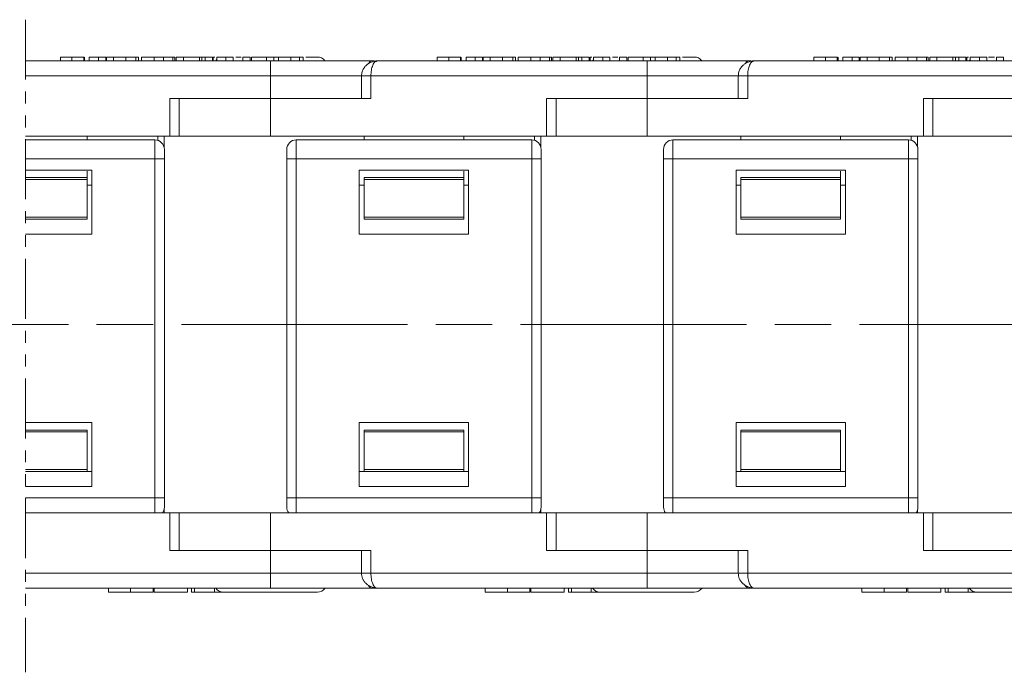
# Model space of a CAD drawing. Header units: millimetres. Extents: x 3187 to 3689, y -339 to 12.
# Tile 7 of 33: x 3509 to 3561, y -250 to -216. Entities that reach past the tile are written whole.
import ezdxf

# ---------------------------------------------------------------- set-up
doc = ezdxf.new("R2010")
doc.units = ezdxf.units.MM
for name, pattern in [('ACAD_ISO08W100', [36, 24, -3, 6, -3]), ('CENTER', [0.6, 0.375, -0.075, 0.075, -0.075]), ('PHANTOM2', [31.75, 15.875, -3.175, 3.175, -3.175, 3.175, -3.175])]:
    doc.linetypes.add(name, pattern=pattern)
doc.layers.add('中心线', color=1, linetype='CENTER', lineweight=25)

msp = doc.modelspace()

# ---------------------------------------------------------------- linework, layer by layer
at = {"color": 3, "linetype": 'PHANTOM2', "lineweight": 9, "ltscale": 0.2}
msp.add_line((3509.032, -215.806), (3509.032, -250.447), dxfattribs=at)
at = {"color": 7, "linetype": 'Continuous', "lineweight": 15}
for p, q in [((3510.877, -217.988), (3510.877, -217.788)), ((3511.494, -217.988), (3511.494, -217.788)), ((3512.115, -217.988), (3512.115, -217.788)), ((3512.137, -217.788), (3512.115, -217.788)), ((3512.159, -217.988), (3512.159, -217.788)), ((3512.414, -217.988), (3512.414, -217.788)), ((3512.901, -217.988), (3512.901, -217.788)), ((3512.901, -217.788), (3513.286, -217.788)), ((3513.286, -217.988), (3513.286, -217.788)), ((3513.327, -217.988), (3513.327, -217.788)), ((3513.695, -217.988), (3513.695, -217.788)), ((3514.163, -217.788), (3514.1, -217.788)), ((3514.349, -217.788), (3514.349, -217.988)), ((3514.886, -217.988), (3514.886, -217.788)), ((3515.028, -217.988), (3515.028, -217.788)), ((3515.181, -217.788), (3515.181, -217.988)), ((3515.181, -217.788), (3515.858, -217.788)), ((3515.858, -217.988), (3515.858, -217.788)), ((3516.787, -217.788), (3516.204, -217.788)), ((3516.343, -217.988), (3516.343, -217.788)), ((3516.947, -217.788), (3516.787, -217.788)), ((3516.847, -217.988), (3516.847, -217.788)), ((3516.947, -217.988), (3516.947, -217.788)), ((3517.026, -217.988), (3517.026, -217.788)), ((3517.41, -217.788), (3517.026, -217.788)), ((3517.41, -217.788), (3517.41, -217.988)), ((3518.257, -217.788), (3517.41, -217.788)), ((3518.257, -217.988), (3518.257, -217.788)), ((3518.385, -217.788), (3518.257, -217.788)), ((3518.385, -217.988), (3518.385, -217.788)), ((3518.563, -217.788), (3518.385, -217.788)), ((3518.563, -217.988), (3518.563, -217.788)), ((3518.948, -217.788), (3518.563, -217.788)), ((3518.948, -217.788), (3518.948, -217.988)), ((3518.994, -217.988), (3518.994, -217.788)), ((3519.177, -217.988), (3519.177, -217.788)), ((3519.572, -217.788), (3519.526, -217.788)), ((3519.664, -217.988), (3519.664, -217.788)), ((3519.664, -217.788), (3520.049, -217.788)), ((3520.049, -217.988), (3520.049, -217.788)), ((3520.561, -217.988), (3520.561, -217.788)), ((3520.945, -217.788), (3520.561, -217.788)), ((3520.945, -217.788), (3520.945, -217.988)), ((3521.021, -217.988), (3521.021, -217.788)), ((3521.816, -217.788), (3521.021, -217.788)), ((3522.201, -217.788), (3521.816, -217.788)), ((3521.816, -217.988), (3521.816, -217.788)), ((3522.201, -217.788), (3522.201, -217.988)), ((3522.457, -217.788), (3522.201, -217.788)), ((3522.457, -217.988), (3522.457, -217.788)), ((3523.11, -217.988), (3523.11, -217.788)), ((3523.566, -217.988), (3523.566, -217.788)), ((3523.764, -217.988), (3523.764, -217.788)), ((3530.877, -217.988), (3530.877, -217.788)), ((3531.494, -217.988), (3531.494, -217.788)), ((3532.115, -217.988), (3532.115, -217.788)), ((3532.137, -217.788), (3532.115, -217.788)), ((3532.159, -217.988), (3532.159, -217.788)), ((3532.414, -217.988), (3532.414, -217.788)), ((3532.901, -217.988), (3532.901, -217.788)), ((3532.901, -217.788), (3533.286, -217.788)), ((3533.286, -217.988), (3533.286, -217.788)), ((3533.327, -217.988), (3533.327, -217.788)), ((3533.695, -217.988), (3533.695, -217.788)), ((3534.163, -217.788), (3534.1, -217.788)), ((3534.349, -217.788), (3534.349, -217.988)), ((3534.886, -217.988), (3534.886, -217.788)), ((3535.028, -217.988), (3535.028, -217.788)), ((3535.181, -217.788), (3535.181, -217.988)), ((3535.181, -217.788), (3535.858, -217.788)), ((3535.858, -217.988), (3535.858, -217.788)), ((3536.787, -217.788), (3536.204, -217.788)), ((3536.343, -217.988), (3536.343, -217.788)), ((3536.947, -217.788), (3536.787, -217.788)), ((3536.847, -217.988), (3536.847, -217.788)), ((3536.947, -217.988), (3536.947, -217.788)), ((3537.41, -217.788), (3537.026, -217.788)), ((3537.026, -217.988), (3537.026, -217.788)), ((3537.41, -217.788), (3537.41, -217.988)), ((3538.257, -217.788), (3537.41, -217.788)), ((3538.257, -217.988), (3538.257, -217.788)), ((3538.385, -217.788), (3538.257, -217.788)), ((3538.385, -217.988), (3538.385, -217.788)), ((3538.563, -217.788), (3538.385, -217.788)), ((3538.563, -217.988), (3538.563, -217.788)), ((3538.948, -217.788), (3538.563, -217.788)), ((3538.948, -217.788), (3538.948, -217.988)), ((3538.994, -217.988), (3538.994, -217.788)), ((3539.177, -217.988), (3539.177, -217.788)), ((3539.572, -217.788), (3539.526, -217.788)), ((3539.664, -217.988), (3539.664, -217.788)), ((3539.664, -217.788), (3540.049, -217.788)), ((3540.049, -217.988), (3540.049, -217.788)), ((3540.561, -217.988), (3540.561, -217.788)), ((3540.945, -217.788), (3540.561, -217.788)), ((3540.945, -217.788), (3540.945, -217.988)), ((3541.021, -217.988), (3541.021, -217.788)), ((3541.816, -217.788), (3541.021, -217.788)), ((3542.201, -217.788), (3541.816, -217.788)), ((3541.816, -217.988), (3541.816, -217.788)), ((3542.201, -217.788), (3542.201, -217.988)), ((3542.457, -217.788), (3542.201, -217.788)), ((3542.457, -217.988), (3542.457, -217.788)), ((3543.11, -217.988), (3543.11, -217.788)), ((3543.566, -217.988), (3543.566, -217.788)), ((3543.764, -217.988), (3543.764, -217.788)), ((3550.877, -217.988), (3550.877, -217.788)), ((3551.494, -217.988), (3551.494, -217.788)), ((3552.115, -217.988), (3552.115, -217.788)), ((3552.137, -217.788), (3552.115, -217.788)), ((3552.159, -217.988), (3552.159, -217.788)), ((3552.414, -217.988), (3552.414, -217.788)), ((3552.901, -217.988), (3552.901, -217.788)), ((3552.901, -217.788), (3553.286, -217.788)), ((3553.286, -217.988), (3553.286, -217.788)), ((3553.327, -217.988), (3553.327, -217.788)), ((3553.695, -217.988), (3553.695, -217.788)), ((3554.163, -217.788), (3554.1, -217.788)), ((3554.349, -217.788), (3554.349, -217.988)), ((3554.886, -217.988), (3554.886, -217.788)), ((3555.028, -217.988), (3555.028, -217.788)), ((3555.181, -217.788), (3555.181, -217.988)), ((3555.181, -217.788), (3555.858, -217.788)), ((3555.858, -217.988), (3555.858, -217.788)), ((3556.787, -217.788), (3556.204, -217.788)), ((3556.343, -217.988), (3556.343, -217.788)), ((3556.947, -217.788), (3556.787, -217.788)), ((3556.847, -217.988), (3556.847, -217.788)), ((3556.947, -217.988), (3556.947, -217.788)), ((3557.026, -217.988), (3557.026, -217.788)), ((3557.41, -217.788), (3557.026, -217.788)), ((3557.41, -217.788), (3557.41, -217.988)), ((3558.257, -217.788), (3557.41, -217.788)), ((3558.257, -217.988), (3558.257, -217.788)), ((3558.385, -217.788), (3558.257, -217.788)), ((3558.385, -217.988), (3558.385, -217.788)), ((3558.563, -217.788), (3558.385, -217.788)), ((3558.563, -217.988), (3558.563, -217.788)), ((3558.948, -217.788), (3558.563, -217.788)), ((3558.948, -217.788), (3558.948, -217.988)), ((3558.994, -217.988), (3558.994, -217.788)), ((3559.177, -217.988), (3559.177, -217.788)), ((3559.572, -217.788), (3559.526, -217.788)), ((3559.664, -217.988), (3559.664, -217.788)), ((3559.664, -217.788), (3560.049, -217.788)), ((3560.049, -217.988), (3560.049, -217.788)), ((3560.945, -217.788), (3560.561, -217.788)), ((3560.561, -217.988), (3560.561, -217.788)), ((3560.945, -217.788), (3560.945, -217.988)), ((3522.026, -217.988), (3509.032, -217.988)), ((3522.026, -218.788), (3522.026, -217.988)), ((3527.696, -217.988), (3527.632, -218.017)), ((3542.026, -217.988), (3527.696, -217.988)), ((3542.026, -218.788), (3542.026, -217.988)), ((3547.696, -217.988), (3547.632, -218.017)), ((3562.026, -217.988), (3547.696, -217.988)), ((3509.032, -218.788), (3522.026, -218.788)), ((3522.026, -218.788), (3522.026, -219.988)), ((3526.888, -218.788), (3522.026, -218.788)), ((3526.861, -218.788), (3526.861, -219.988)), ((3527.361, -218.788), (3526.861, -218.788)), ((3527.361, -219.988), (3527.361, -218.788)), ((3527.361, -218.788), (3542.026, -218.788)), ((3542.026, -218.788), (3542.026, -219.988)), ((3546.908, -218.788), (3542.026, -218.788)), ((3546.861, -218.788), (3546.861, -219.988)), ((3547.361, -218.788), (3546.861, -218.788)), ((3547.361, -219.988), (3547.361, -218.788)), ((3547.361, -218.788), (3562.026, -218.788)), ((3516.69, -219.988), (3516.69, -221.988)), ((3516.69, -219.988), (3522.026, -219.988)), ((3517.19, -221.988), (3517.19, -219.988)), ((3522.026, -221.988), (3522.026, -219.988)), ((3522.026, -219.988), (3527.361, -219.988)), ((3536.69, -219.988), (3536.69, -221.988)), ((3536.69, -219.988), (3542.026, -219.988)), ((3537.19, -221.988), (3537.19, -219.988)), ((3542.026, -221.988), (3542.026, -219.988)), ((3542.026, -219.988), (3547.361, -219.988)), ((3556.69, -219.988), (3556.69, -221.988)), ((3556.69, -219.988), (3562.026, -219.988)), ((3557.19, -221.988), (3557.19, -219.988)), ((3516.69, -221.988), (3509.032, -221.988)), ((3512.296, -221.988), (3512.296, -222.188)), ((3516.043, -221.988), (3516.043, -222.209)), ((3516.381, -222.568), (3516.381, -221.988)), ((3516.69, -221.988), (3517.19, -221.988)), ((3522.026, -221.988), (3517.19, -221.988)), ((3536.69, -221.988), (3522.026, -221.988)), ((3526.996, -221.988), (3526.996, -222.188)), ((3532.296, -221.988), (3532.296, -222.188)), ((3536.043, -221.988), (3536.043, -222.209)), ((3536.381, -222.568), (3536.381, -221.988)), ((3536.69, -221.988), (3537.19, -221.988)), ((3542.026, -221.988), (3537.19, -221.988)), ((3556.69, -221.988), (3542.026, -221.988)), ((3546.996, -221.988), (3546.996, -222.188)), ((3552.296, -221.988), (3552.296, -222.188)), ((3556.043, -221.988), (3556.043, -222.209)), ((3556.381, -222.568), (3556.381, -221.988)), ((3556.69, -221.988), (3557.19, -221.988)), ((3562.026, -221.988), (3557.19, -221.988)), ((3515.896, -222.188), (3509.032, -222.188)), ((3515.896, -223.188), (3515.896, -222.188)), ((3523.396, -222.188), (3523.396, -223.188)), ((3535.896, -222.188), (3523.396, -222.188)), ((3535.896, -223.188), (3535.896, -222.188)), ((3543.396, -222.188), (3543.396, -223.188)), ((3555.896, -222.188), (3543.396, -222.188)), ((3555.896, -223.188), (3555.896, -222.188)), ((3509.032, -223.188), (3515.896, -223.188)), ((3516.396, -223.188), (3515.896, -223.188)), ((3515.896, -223.188), (3515.896, -231.988)), ((3516.396, -231.988), (3516.396, -223.188)), ((3523.396, -223.188), (3522.896, -223.188)), ((3522.896, -223.188), (3522.896, -231.988)), ((3523.396, -223.188), (3535.896, -223.188)), ((3523.396, -231.988), (3523.396, -223.188)), ((3536.396, -223.188), (3535.896, -223.188)), ((3535.896, -223.188), (3535.896, -231.988)), ((3536.396, -231.988), (3536.396, -223.188)), ((3543.396, -223.188), (3542.896, -223.188)), ((3542.896, -223.188), (3542.896, -231.988)), ((3543.396, -223.188), (3555.896, -223.188)), ((3543.396, -231.988), (3543.396, -223.188)), ((3556.396, -223.188), (3555.896, -223.188)), ((3555.896, -223.188), (3555.896, -231.988)), ((3556.396, -231.988), (3556.396, -223.188)), ((3512.546, -223.788), (3509.032, -223.788)), ((3512.296, -224.188), (3509.032, -224.188)), ((3512.296, -223.855), (3512.296, -224.188)), ((3512.296, -224.288), (3512.296, -224.188)), ((3512.546, -227.188), (3512.546, -223.788)), ((3532.546, -223.788), (3526.746, -223.788)), ((3526.746, -227.188), (3526.746, -223.788)), ((3532.296, -224.188), (3526.996, -224.188)), ((3526.996, -224.188), (3526.996, -224.288)), ((3532.296, -223.855), (3532.296, -224.188)), ((3532.296, -224.288), (3532.296, -224.188)), ((3532.546, -227.188), (3532.546, -223.788)), ((3552.546, -223.788), (3546.746, -223.788)), ((3546.746, -227.188), (3546.746, -223.788)), ((3552.296, -224.188), (3546.996, -224.188)), ((3546.996, -224.188), (3546.996, -224.288)), ((3552.296, -223.855), (3552.296, -224.188)), ((3552.296, -224.288), (3552.296, -224.188)), ((3552.546, -227.188), (3552.546, -223.788)), ((3512.296, -224.288), (3509.032, -224.288)), ((3512.296, -224.288), (3512.296, -226.288)), ((3512.296, -224.588), (3512.546, -224.588)), ((3526.746, -224.588), (3526.996, -224.588)), ((3532.296, -224.288), (3526.996, -224.288)), ((3526.996, -224.288), (3526.996, -226.288)), ((3532.296, -224.288), (3532.296, -226.288)), ((3532.296, -224.588), (3532.546, -224.588)), ((3546.746, -224.588), (3546.996, -224.588)), ((3552.296, -224.288), (3546.996, -224.288)), ((3546.996, -224.288), (3546.996, -226.288)), ((3552.296, -224.288), (3552.296, -226.288)), ((3552.296, -224.588), (3552.546, -224.588)), ((3509.032, -226.288), (3512.296, -226.288)), ((3512.296, -226.388), (3512.296, -226.288)), ((3526.996, -226.288), (3532.296, -226.288)), ((3526.996, -226.288), (3526.996, -226.388)), ((3532.296, -226.388), (3532.296, -226.288)), ((3546.996, -226.288), (3552.296, -226.288)), ((3546.996, -226.288), (3546.996, -226.388)), ((3552.296, -226.388), (3552.296, -226.288)), ((3509.032, -226.388), (3512.296, -226.388)), ((3526.996, -226.388), (3532.296, -226.388)), ((3546.996, -226.388), (3552.296, -226.388)), ((3512.546, -227.188), (3509.032, -227.188)), ((3532.546, -227.188), (3526.746, -227.188)), ((3552.546, -227.188), (3546.746, -227.188)), ((3515.896, -231.988), (3515.896, -241.188)), ((3516.396, -241.188), (3516.396, -231.988)), ((3522.896, -231.988), (3522.896, -241.188)), ((3523.396, -241.188), (3523.396, -231.988)), ((3535.896, -231.988), (3535.896, -241.188)), ((3536.396, -241.188), (3536.396, -231.988)), ((3542.896, -231.988), (3542.896, -241.188)), ((3543.396, -241.188), (3543.396, -231.988)), ((3555.896, -231.988), (3555.896, -241.188)), ((3556.396, -241.188), (3556.396, -231.988)), ((3509.032, -237.188), (3512.546, -237.188)), ((3512.546, -237.188), (3512.546, -240.588)), ((3526.746, -237.188), (3526.746, -240.588)), ((3526.746, -237.188), (3532.546, -237.188)), ((3532.546, -237.188), (3532.546, -240.588)), ((3546.746, -237.188), (3546.746, -240.588)), ((3546.746, -237.188), (3552.546, -237.188)), ((3552.546, -237.188), (3552.546, -240.588)), ((3512.296, -237.588), (3509.032, -237.588)), ((3512.296, -237.688), (3509.032, -237.688)), ((3512.296, -237.688), (3512.296, -237.588)), ((3512.296, -237.688), (3512.296, -239.688)), ((3532.296, -237.588), (3526.996, -237.588)), ((3526.996, -237.588), (3526.996, -237.688)), ((3532.296, -237.688), (3526.996, -237.688)), ((3526.996, -237.688), (3526.996, -239.688)), ((3532.296, -237.688), (3532.296, -237.588)), ((3532.296, -237.688), (3532.296, -239.688)), ((3552.296, -237.588), (3546.996, -237.588)), ((3546.996, -237.588), (3546.996, -237.688)), ((3552.296, -237.688), (3546.996, -237.688)), ((3546.996, -237.688), (3546.996, -239.688)), ((3552.296, -237.688), (3552.296, -237.588)), ((3552.296, -237.688), (3552.296, -239.688)), ((3509.032, -239.688), (3512.296, -239.688)), ((3509.032, -239.788), (3512.296, -239.788)), ((3512.296, -239.788), (3512.296, -239.688)), ((3512.546, -239.788), (3512.296, -239.788)), ((3526.996, -239.788), (3526.746, -239.788)), ((3526.996, -239.688), (3532.296, -239.688)), ((3526.996, -239.688), (3526.996, -239.788)), ((3526.996, -239.788), (3532.296, -239.788)), ((3532.296, -239.788), (3532.296, -239.688)), ((3532.546, -239.788), (3532.296, -239.788)), ((3546.996, -239.788), (3546.746, -239.788)), ((3546.996, -239.688), (3552.296, -239.688)), ((3546.996, -239.688), (3546.996, -239.788)), ((3546.996, -239.788), (3552.296, -239.788)), ((3552.296, -239.788), (3552.296, -239.688)), ((3552.546, -239.788), (3552.296, -239.788)), ((3509.032, -240.588), (3512.546, -240.588)), ((3526.746, -240.588), (3532.546, -240.588)), ((3546.746, -240.588), (3552.546, -240.588)), ((3515.896, -241.188), (3509.032, -241.188)), ((3515.896, -241.188), (3516.396, -241.188)), ((3515.896, -241.988), (3515.896, -241.188)), ((3522.896, -241.188), (3523.396, -241.188)), ((3535.896, -241.188), (3523.396, -241.188)), ((3523.396, -241.188), (3523.396, -241.988)), ((3535.896, -241.188), (3536.396, -241.188)), ((3535.896, -241.988), (3535.896, -241.188)), ((3542.896, -241.188), (3543.396, -241.188)), ((3555.896, -241.188), (3543.396, -241.188)), ((3543.396, -241.188), (3543.396, -241.988)), ((3555.896, -241.188), (3556.396, -241.188)), ((3555.896, -241.988), (3555.896, -241.188)), ((3509.032, -241.988), (3516.69, -241.988)), ((3516.381, -241.988), (3516.381, -241.807)), ((3516.69, -241.988), (3516.69, -243.988)), ((3517.19, -241.988), (3516.69, -241.988)), ((3517.19, -243.988), (3517.19, -241.988)), ((3517.19, -241.988), (3522.026, -241.988)), ((3522.026, -243.988), (3522.026, -241.988)), ((3522.026, -241.988), (3536.69, -241.988)), ((3536.381, -241.988), (3536.381, -241.807)), ((3536.69, -241.988), (3536.69, -243.988)), ((3537.19, -241.988), (3536.69, -241.988)), ((3537.19, -243.988), (3537.19, -241.988)), ((3537.19, -241.988), (3542.026, -241.988)), ((3542.026, -243.988), (3542.026, -241.988)), ((3542.026, -241.988), (3556.69, -241.988)), ((3556.381, -241.988), (3556.381, -241.807)), ((3556.69, -241.988), (3556.69, -243.988)), ((3557.19, -241.988), (3556.69, -241.988)), ((3557.19, -243.988), (3557.19, -241.988)), ((3557.19, -241.988), (3562.026, -241.988)), ((3516.69, -243.988), (3522.026, -243.988)), ((3527.361, -243.988), (3522.026, -243.988)), ((3522.026, -243.988), (3522.026, -245.188)), ((3526.861, -243.988), (3526.861, -245.188)), ((3527.361, -245.188), (3527.361, -243.988)), ((3536.69, -243.988), (3542.026, -243.988)), ((3542.026, -243.988), (3542.026, -245.188)), ((3547.361, -243.988), (3542.026, -243.988)), ((3546.861, -243.988), (3546.861, -245.188)), ((3547.361, -245.188), (3547.361, -243.988)), ((3556.69, -243.988), (3562.026, -243.988)), ((3522.026, -245.188), (3509.032, -245.188)), ((3522.026, -245.188), (3522.026, -245.988)), ((3522.026, -245.188), (3526.888, -245.188)), ((3526.861, -245.188), (3527.361, -245.188)), ((3542.026, -245.188), (3527.361, -245.188)), ((3542.026, -245.188), (3542.026, -245.988)), ((3542.026, -245.188), (3546.877, -245.188)), ((3546.861, -245.188), (3547.361, -245.188)), ((3562.026, -245.188), (3547.361, -245.188)), ((3509.032, -245.988), (3522.026, -245.988)), ((3513.423, -245.988), (3513.423, -246.188)), ((3514.606, -246.188), (3514.606, -245.988)), ((3515.795, -245.988), (3515.795, -246.188)), ((3515.857, -246.188), (3515.857, -245.988)), ((3517.62, -245.988), (3517.62, -246.188)), ((3517.842, -245.988), (3517.842, -246.188)), ((3518.002, -245.988), (3518.002, -246.188)), ((3519.06, -246.188), (3519.06, -245.988)), ((3527.696, -245.988), (3542.026, -245.988)), ((3533.423, -245.988), (3533.423, -246.188)), ((3534.606, -246.188), (3534.606, -245.988)), ((3535.795, -245.988), (3535.795, -246.188)), ((3535.857, -246.188), (3535.857, -245.988)), ((3537.62, -245.988), (3537.62, -246.188)), ((3537.842, -245.988), (3537.842, -246.188)), ((3538.002, -245.988), (3538.002, -246.188)), ((3539.06, -246.188), (3539.06, -245.988)), ((3547.696, -245.988), (3562.026, -245.988)), ((3553.423, -245.988), (3553.423, -246.188)), ((3554.606, -246.188), (3554.606, -245.988)), ((3555.795, -245.988), (3555.795, -246.188)), ((3555.857, -246.188), (3555.857, -245.988)), ((3557.62, -245.988), (3557.62, -246.188)), ((3557.842, -245.988), (3557.842, -246.188)), ((3558.002, -245.988), (3558.002, -246.188)), ((3559.06, -246.188), (3559.06, -245.988)), ((3515.857, -246.188), (3517.62, -246.188)), ((3517.842, -246.188), (3518.002, -246.188)), ((3518.002, -246.188), (3519.06, -246.188)), ((3519.06, -246.188), (3519.541, -246.188)), ((3535.857, -246.188), (3537.62, -246.188)), ((3537.842, -246.188), (3538.002, -246.188)), ((3538.002, -246.188), (3539.06, -246.188)), ((3539.06, -246.188), (3539.541, -246.188)), ((3555.857, -246.188), (3557.62, -246.188)), ((3557.842, -246.188), (3558.002, -246.188)), ((3558.002, -246.188), (3559.06, -246.188)), ((3559.06, -246.188), (3559.541, -246.188))]:
    msp.add_line(p, q, dxfattribs=at)
at = {"color": 7, "linetype": 'Continuous', "lineweight": 15, "flags": 128}
for points in [[(3519.177, -217.929), (3519.172, -217.934), (3519.126, -217.988)], [(3539.177, -217.929), (3539.172, -217.934), (3539.126, -217.988)], [(3559.177, -217.929), (3559.172, -217.934), (3559.126, -217.988)], [(3527.696, -217.988), (3527.631, -217.997), (3527.614, -218.003)], [(3547.696, -217.988), (3547.631, -217.997), (3547.614, -218.003)], [(3527.603, -245.968), (3527.631, -245.978), (3527.696, -245.988)], [(3547.603, -245.968), (3547.631, -245.978), (3547.696, -245.988)]]:
    msp.add_lwpolyline(points, dxfattribs=at)
at = {"color": 7, "linetype": 'Continuous', "lineweight": 15}
for centre, radius, start, end in [((3524.526, -218.288), 0.5, 37.7178, 90), ((3544.526, -218.288), 0.5, 37.7178, 90), ((3527.474, -218.23), 0.255, 113.2095, 157.7351), ((3547.474, -218.23), 0.255, 113.2095, 157.7351), ((3515.896, -222.688), 0.5, 360, 90), ((3523.396, -222.688), 0.5, 90, 180), ((3535.896, -222.688), 0.5, 360, 90), ((3543.396, -222.688), 0.5, 90, 180), ((3555.896, -222.688), 0.5, 360, 90), ((3515.896, -241.688), 0.5, 323.1301, 360), ((3523.396, -241.688), 0.5, 180, 216.8699), ((3535.896, -241.688), 0.5, 323.1301, 360), ((3543.396, -241.688), 0.5, 180, 216.8699), ((3555.896, -241.688), 0.5, 323.1301, 360), ((3519.526, -245.688), 0.5, 216.8699, 270), ((3524.526, -245.688), 0.5, 270, 322.4694), ((3527.468, -245.74), 0.252, 201.5173, 259.1604), ((3539.526, -245.688), 0.5, 216.8699, 270), ((3544.526, -245.688), 0.5, 270, 322.4694), ((3547.468, -245.74), 0.252, 201.5173, 259.1604), ((3559.526, -245.688), 0.5, 216.8699, 270)]:
    msp.add_arc(centre, radius, start, end, dxfattribs=at)
for points, knots in [([(3511.494, -217.788), (3511.393, -217.788), (3511.236, -217.788), (3511.055, -217.788), (3510.942, -217.788), (3510.885, -217.788), (3510.879, -217.788), (3510.877, -217.788)], [0, 0, 0, 0, 0.288996, 0.450693, 0.612382, 0.824011, 1, 1, 1, 1]), ([(3512.115, -217.788), (3512.087, -217.788), (3512.032, -217.788), (3511.877, -217.788), (3511.692, -217.788), (3511.562, -217.788), (3511.494, -217.788)], [0, 0, 0, 0, 0.254384, 0.503489, 0.74052, 1, 1, 1, 1]), ([(3512.414, -217.788), (3512.475, -217.788), (3512.596, -217.788), (3512.761, -217.788), (3512.854, -217.788), (3512.901, -217.788)], [0, 0, 0, 0, 0.340777, 0.666506, 1, 1, 1, 1]), ([(3513.746, -217.788), (3513.695, -217.788), (3513.578, -217.788), (3513.436, -217.788), (3513.341, -217.788), (3513.332, -217.788), (3513.327, -217.788)], [0, 0, 0, 0, 0.1784934, 0.4138134, 0.6871296, 1, 1, 1, 1]), ([(3514.349, -217.788), (3514.255, -217.788), (3514.094, -217.788), (3513.9, -217.788), (3513.773, -217.788), (3513.714, -217.788), (3513.699, -217.788), (3513.695, -217.788)], [0, 0, 0, 0, 0.284938, 0.489037, 0.692754, 0.904788, 1, 1, 1, 1]), ([(3514.886, -217.788), (3514.86, -217.788), (3514.807, -217.788), (3514.708, -217.788), (3514.596, -217.788), (3514.496, -217.788), (3514.413, -217.788), (3514.371, -217.788), (3514.349, -217.788)], [0, 0, 0, 0, 0.198178, 0.402258, 0.594941, 0.795362, 0.897384, 1, 1, 1, 1]), ([(3515.028, -217.788), (3515.028, -217.788), (3515.026, -217.788), (3515.018, -217.788), (3515.005, -217.788), (3514.983, -217.788), (3514.946, -217.788), (3514.906, -217.788), (3514.886, -217.788)], [0, 0, 0, 0, 0.142815, 0.286331, 0.415095, 0.544797, 0.769652, 1, 1, 1, 1]), ([(3515.858, -217.788), (3515.891, -217.788), (3515.958, -217.788), (3516.072, -217.788), (3516.177, -217.788), (3516.272, -217.788), (3516.319, -217.788), (3516.343, -217.788)], [0, 0, 0, 0, 0.2061597, 0.4123253, 0.7060368, 0.8529783, 1, 1, 1, 1]), ([(3516.343, -217.788), (3516.41, -217.788), (3516.532, -217.788), (3516.683, -217.788), (3516.785, -217.788), (3516.84, -217.788), (3516.845, -217.788), (3516.847, -217.788)], [0, 0, 0, 0, 0.24221, 0.444968, 0.647176, 0.869019, 1, 1, 1, 1]), ([(3519.081, -217.788), (3519.069, -217.788), (3518.995, -217.788), (3518.994, -217.788), (3518.994, -217.788)], [0, 0, 0, 0, 0.158241, 1, 1, 1, 1]), ([(3519.177, -217.788), (3519.239, -217.788), (3519.359, -217.788), (3519.524, -217.788), (3519.617, -217.788), (3519.664, -217.788)], [0, 0, 0, 0, 0.340777, 0.666506, 1, 1, 1, 1]), ([(3520.468, -217.788), (3520.394, -217.788), (3520.286, -217.788), (3520.207, -217.788), (3520.182, -217.788)], [0, 0, 0, 0, 0.6931331, 1, 1, 1, 1]), ([(3523.11, -217.788), (3523.042, -217.788), (3522.912, -217.788), (3522.739, -217.788), (3522.603, -217.788), (3522.468, -217.788), (3522.461, -217.788), (3522.456, -217.788)], [0, 0, 0, 0, 0.147573, 0.284708, 0.42143, 0.569087, 1, 1, 1, 1]), ([(3523.566, -217.788), (3523.543, -217.788), (3523.498, -217.788), (3523.416, -217.788), (3523.325, -217.788), (3523.243, -217.788), (3523.17, -217.788), (3523.13, -217.788), (3523.11, -217.788)], [0, 0, 0, 0, 0.193766, 0.39358, 0.576637, 0.765409, 0.88229, 1, 1, 1, 1]), ([(3523.764, -217.788), (3523.762, -217.788), (3523.76, -217.788), (3523.74, -217.788), (3523.71, -217.788), (3523.677, -217.788), (3523.632, -217.788), (3523.588, -217.788), (3523.566, -217.788)], [0, 0, 0, 0, 0.236152, 0.473855, 0.601652, 0.730266, 0.863502, 1, 1, 1, 1]), ([(3524.526, -217.788), (3524.491, -217.788), (3524.437, -217.788), (3524.162, -217.788), (3523.975, -217.788), (3523.9, -217.788)], [0, 0, 0, 0, 0.523746, 0.808861, 1, 1, 1, 1]), ([(3531.494, -217.788), (3531.393, -217.788), (3531.236, -217.788), (3531.055, -217.788), (3530.942, -217.788), (3530.885, -217.788), (3530.879, -217.788), (3530.877, -217.788)], [0, 0, 0, 0, 0.288996, 0.450693, 0.612382, 0.824011, 1, 1, 1, 1]), ([(3532.115, -217.788), (3532.087, -217.788), (3532.032, -217.788), (3531.877, -217.788), (3531.692, -217.788), (3531.562, -217.788), (3531.494, -217.788)], [0, 0, 0, 0, 0.254384, 0.503489, 0.74052, 1, 1, 1, 1]), ([(3532.414, -217.788), (3532.475, -217.788), (3532.596, -217.788), (3532.761, -217.788), (3532.854, -217.788), (3532.901, -217.788)], [0, 0, 0, 0, 0.340777, 0.666506, 1, 1, 1, 1]), ([(3533.746, -217.788), (3533.695, -217.788), (3533.578, -217.788), (3533.436, -217.788), (3533.341, -217.788), (3533.332, -217.788), (3533.327, -217.788)], [0, 0, 0, 0, 0.1784934, 0.4138134, 0.6871296, 1, 1, 1, 1]), ([(3534.349, -217.788), (3534.255, -217.788), (3534.094, -217.788), (3533.9, -217.788), (3533.773, -217.788), (3533.714, -217.788), (3533.699, -217.788), (3533.695, -217.788)], [0, 0, 0, 0, 0.284938, 0.489037, 0.692754, 0.904788, 1, 1, 1, 1]), ([(3534.886, -217.788), (3534.86, -217.788), (3534.807, -217.788), (3534.708, -217.788), (3534.596, -217.788), (3534.496, -217.788), (3534.413, -217.788), (3534.371, -217.788), (3534.349, -217.788)], [0, 0, 0, 0, 0.198178, 0.402258, 0.594941, 0.795362, 0.897384, 1, 1, 1, 1]), ([(3535.028, -217.788), (3535.028, -217.788), (3535.026, -217.788), (3535.018, -217.788), (3535.005, -217.788), (3534.983, -217.788), (3534.946, -217.788), (3534.906, -217.788), (3534.886, -217.788)], [0, 0, 0, 0, 0.142815, 0.286331, 0.415095, 0.544797, 0.769652, 1, 1, 1, 1]), ([(3535.858, -217.788), (3535.891, -217.788), (3535.958, -217.788), (3536.072, -217.788), (3536.177, -217.788), (3536.272, -217.788), (3536.319, -217.788), (3536.343, -217.788)], [0, 0, 0, 0, 0.2061597, 0.4123253, 0.7060368, 0.8529783, 1, 1, 1, 1]), ([(3536.343, -217.788), (3536.41, -217.788), (3536.532, -217.788), (3536.683, -217.788), (3536.785, -217.788), (3536.84, -217.788), (3536.845, -217.788), (3536.847, -217.788)], [0, 0, 0, 0, 0.24221, 0.444968, 0.647176, 0.869019, 1, 1, 1, 1]), ([(3539.081, -217.788), (3539.069, -217.788), (3538.995, -217.788), (3538.994, -217.788), (3538.994, -217.788)], [0, 0, 0, 0, 0.158241, 1, 1, 1, 1]), ([(3539.177, -217.788), (3539.239, -217.788), (3539.359, -217.788), (3539.524, -217.788), (3539.617, -217.788), (3539.664, -217.788)], [0, 0, 0, 0, 0.340777, 0.666506, 1, 1, 1, 1]), ([(3540.468, -217.788), (3540.394, -217.788), (3540.286, -217.788), (3540.207, -217.788), (3540.182, -217.788)], [0, 0, 0, 0, 0.693123, 1, 1, 1, 1]), ([(3543.11, -217.788), (3543.042, -217.788), (3542.912, -217.788), (3542.739, -217.788), (3542.603, -217.788), (3542.468, -217.788), (3542.461, -217.788), (3542.456, -217.788)], [0, 0, 0, 0, 0.147573, 0.284708, 0.42143, 0.569087, 1, 1, 1, 1]), ([(3543.566, -217.788), (3543.543, -217.788), (3543.498, -217.788), (3543.416, -217.788), (3543.325, -217.788), (3543.243, -217.788), (3543.17, -217.788), (3543.13, -217.788), (3543.11, -217.788)], [0, 0, 0, 0, 0.193766, 0.39358, 0.576637, 0.765409, 0.88229, 1, 1, 1, 1]), ([(3543.764, -217.788), (3543.762, -217.788), (3543.76, -217.788), (3543.74, -217.788), (3543.71, -217.788), (3543.677, -217.788), (3543.632, -217.788), (3543.588, -217.788), (3543.566, -217.788)], [0, 0, 0, 0, 0.236152, 0.473855, 0.601652, 0.730266, 0.863502, 1, 1, 1, 1]), ([(3544.526, -217.788), (3544.491, -217.788), (3544.437, -217.788), (3544.162, -217.788), (3543.975, -217.788), (3543.9, -217.788)], [0, 0, 0, 0, 0.523751, 0.808868, 1, 1, 1, 1]), ([(3551.494, -217.788), (3551.393, -217.788), (3551.236, -217.788), (3551.055, -217.788), (3550.942, -217.788), (3550.885, -217.788), (3550.879, -217.788), (3550.877, -217.788)], [0, 0, 0, 0, 0.288996, 0.450693, 0.612382, 0.824011, 1, 1, 1, 1]), ([(3552.115, -217.788), (3552.087, -217.788), (3552.032, -217.788), (3551.877, -217.788), (3551.692, -217.788), (3551.562, -217.788), (3551.494, -217.788)], [0, 0, 0, 0, 0.254384, 0.503489, 0.74052, 1, 1, 1, 1]), ([(3552.414, -217.788), (3552.475, -217.788), (3552.596, -217.788), (3552.761, -217.788), (3552.854, -217.788), (3552.901, -217.788)], [0, 0, 0, 0, 0.340777, 0.666506, 1, 1, 1, 1]), ([(3553.746, -217.788), (3553.695, -217.788), (3553.578, -217.788), (3553.436, -217.788), (3553.341, -217.788), (3553.332, -217.788), (3553.327, -217.788)], [0, 0, 0, 0, 0.1784934, 0.4138134, 0.6871296, 1, 1, 1, 1]), ([(3554.349, -217.788), (3554.255, -217.788), (3554.094, -217.788), (3553.9, -217.788), (3553.773, -217.788), (3553.714, -217.788), (3553.699, -217.788), (3553.695, -217.788)], [0, 0, 0, 0, 0.284938, 0.489037, 0.692754, 0.904788, 1, 1, 1, 1]), ([(3554.886, -217.788), (3554.86, -217.788), (3554.807, -217.788), (3554.708, -217.788), (3554.596, -217.788), (3554.496, -217.788), (3554.413, -217.788), (3554.371, -217.788), (3554.349, -217.788)], [0, 0, 0, 0, 0.198178, 0.402258, 0.594941, 0.795362, 0.897384, 1, 1, 1, 1]), ([(3555.028, -217.788), (3555.028, -217.788), (3555.026, -217.788), (3555.018, -217.788), (3555.005, -217.788), (3554.983, -217.788), (3554.946, -217.788), (3554.906, -217.788), (3554.886, -217.788)], [0, 0, 0, 0, 0.142815, 0.286331, 0.415095, 0.544797, 0.769652, 1, 1, 1, 1]), ([(3555.858, -217.788), (3555.891, -217.788), (3555.958, -217.788), (3556.072, -217.788), (3556.177, -217.788), (3556.272, -217.788), (3556.319, -217.788), (3556.343, -217.788)], [0, 0, 0, 0, 0.2061597, 0.4123253, 0.7060368, 0.8529783, 1, 1, 1, 1]), ([(3556.343, -217.788), (3556.41, -217.788), (3556.532, -217.788), (3556.683, -217.788), (3556.785, -217.788), (3556.84, -217.788), (3556.845, -217.788), (3556.847, -217.788)], [0, 0, 0, 0, 0.24221, 0.444968, 0.647176, 0.869019, 1, 1, 1, 1]), ([(3559.081, -217.788), (3559.069, -217.788), (3558.995, -217.788), (3558.994, -217.788), (3558.994, -217.788)], [0, 0, 0, 0, 0.158241, 1, 1, 1, 1]), ([(3559.177, -217.788), (3559.239, -217.788), (3559.359, -217.788), (3559.524, -217.788), (3559.617, -217.788), (3559.664, -217.788)], [0, 0, 0, 0, 0.340777, 0.666506, 1, 1, 1, 1]), ([(3560.468, -217.788), (3560.394, -217.788), (3560.27, -217.788), (3560.179, -217.788), (3560.142, -217.788)], [0, 0, 0, 0, 0.595524, 1, 1, 1, 1]), ([(3527.533, -217.988), (3527.334, -217.988), (3526.677, -217.988), (3525.356, -217.988), (3523.698, -217.988), (3522.572, -217.988), (3522.026, -217.988)], [0, 0, 0, 0, 0.131726, 0.434692, 0.725565, 1, 1, 1, 1]), ([(3527.631, -218.003), (3527.566, -218.011), (3527.417, -218.03), (3527.235, -218.122), (3527.082, -218.249), (3526.969, -218.393), (3526.879, -218.58), (3526.868, -218.717), (3526.861, -218.788)], [0, 0, 0, 0, 0.163713, 0.378531, 0.509097, 0.657229, 0.822903, 1, 1, 1, 1]), ([(3527.632, -218.017), (3527.612, -218.023), (3527.548, -218.044), (3527.473, -218.176), (3527.415, -218.343), (3527.384, -218.485), (3527.365, -218.635), (3527.363, -218.737), (3527.361, -218.788)], [0, 0, 0, 0, 0.135679, 0.438638, 0.587386, 0.730058, 0.86734, 1, 1, 1, 1]), ([(3547.533, -217.988), (3547.334, -217.988), (3546.677, -217.988), (3545.356, -217.988), (3543.698, -217.988), (3542.572, -217.988), (3542.026, -217.988)], [0, 0, 0, 0, 0.131726, 0.434692, 0.725565, 1, 1, 1, 1]), ([(3547.631, -218.003), (3547.566, -218.011), (3547.417, -218.03), (3547.235, -218.122), (3547.082, -218.249), (3546.969, -218.393), (3546.879, -218.58), (3546.868, -218.717), (3546.861, -218.788)], [0, 0, 0, 0, 0.163713, 0.378531, 0.509097, 0.657229, 0.822903, 1, 1, 1, 1]), ([(3547.632, -218.017), (3547.612, -218.023), (3547.548, -218.044), (3547.473, -218.176), (3547.415, -218.343), (3547.384, -218.485), (3547.365, -218.635), (3547.363, -218.737), (3547.361, -218.788)], [0, 0, 0, 0, 0.135679, 0.438638, 0.587386, 0.730058, 0.86734, 1, 1, 1, 1]), ([(3516.396, -223.188), (3516.396, -223.125), (3516.396, -223.028), (3516.396, -222.911), (3516.396, -222.832), (3516.396, -222.767), (3516.396, -222.705), (3516.396, -222.694), (3516.396, -222.688)], [0, 0, 0, 0, 0.239443, 0.369379, 0.5, 0.629936, 0.760557, 1, 1, 1, 1]), ([(3522.896, -222.688), (3522.896, -222.694), (3522.896, -222.705), (3522.896, -222.767), (3522.896, -222.831), (3522.896, -222.911), (3522.896, -223.027), (3522.896, -223.125), (3522.896, -223.188)], [0, 0, 0, 0, 0.239443, 0.369379, 0.5, 0.629936, 0.760557, 1, 1, 1, 1]), ([(3536.396, -223.188), (3536.396, -223.125), (3536.396, -223.028), (3536.396, -222.911), (3536.396, -222.832), (3536.396, -222.767), (3536.396, -222.705), (3536.396, -222.694), (3536.396, -222.688)], [0, 0, 0, 0, 0.239443, 0.369379, 0.5, 0.629936, 0.760557, 1, 1, 1, 1]), ([(3542.896, -222.688), (3542.896, -222.694), (3542.896, -222.705), (3542.896, -222.767), (3542.896, -222.831), (3542.896, -222.911), (3542.896, -223.027), (3542.896, -223.125), (3542.896, -223.188)], [0, 0, 0, 0, 0.239443, 0.369379, 0.5, 0.629936, 0.760557, 1, 1, 1, 1]), ([(3556.396, -223.188), (3556.396, -223.125), (3556.396, -223.028), (3556.396, -222.911), (3556.396, -222.832), (3556.396, -222.767), (3556.396, -222.705), (3556.396, -222.694), (3556.396, -222.688)], [0, 0, 0, 0, 0.239443, 0.369379, 0.5, 0.629936, 0.760557, 1, 1, 1, 1]), ([(3516.396, -241.688), (3516.396, -241.681), (3516.396, -241.67), (3516.396, -241.608), (3516.396, -241.544), (3516.396, -241.464), (3516.396, -241.348), (3516.396, -241.25), (3516.396, -241.188)], [0, 0, 0, 0, 0.239443, 0.369379, 0.5, 0.629936, 0.760557, 1, 1, 1, 1]), ([(3522.896, -241.188), (3522.896, -241.25), (3522.896, -241.347), (3522.896, -241.464), (3522.896, -241.543), (3522.896, -241.608), (3522.896, -241.67), (3522.896, -241.681), (3522.896, -241.688)], [0, 0, 0, 0, 0.239443, 0.369379, 0.5, 0.629936, 0.760557, 1, 1, 1, 1]), ([(3536.396, -241.688), (3536.396, -241.681), (3536.396, -241.67), (3536.396, -241.608), (3536.396, -241.544), (3536.396, -241.464), (3536.396, -241.348), (3536.396, -241.25), (3536.396, -241.188)], [0, 0, 0, 0, 0.239443, 0.369379, 0.5, 0.629936, 0.760557, 1, 1, 1, 1]), ([(3542.896, -241.188), (3542.896, -241.25), (3542.896, -241.347), (3542.896, -241.464), (3542.896, -241.543), (3542.896, -241.608), (3542.896, -241.67), (3542.896, -241.681), (3542.896, -241.688)], [0, 0, 0, 0, 0.239443, 0.369379, 0.5, 0.629936, 0.760557, 1, 1, 1, 1]), ([(3556.396, -241.688), (3556.396, -241.681), (3556.396, -241.67), (3556.396, -241.608), (3556.396, -241.544), (3556.396, -241.464), (3556.396, -241.348), (3556.396, -241.25), (3556.396, -241.188)], [0, 0, 0, 0, 0.239443, 0.369379, 0.5, 0.629936, 0.760557, 1, 1, 1, 1]), ([(3526.861, -245.188), (3526.864, -245.232), (3526.868, -245.324), (3526.911, -245.464), (3526.984, -245.602), (3527.088, -245.726), (3527.214, -245.827), (3527.397, -245.927), (3527.538, -245.954), (3527.631, -245.972)], [0, 0, 0, 0, 0.109371, 0.228448, 0.3548, 0.485173, 0.616488, 0.746555, 1, 1, 1, 1]), ([(3527.361, -245.188), (3527.363, -245.238), (3527.365, -245.34), (3527.384, -245.49), (3527.415, -245.632), (3527.473, -245.801), (3527.568, -245.954), (3527.654, -245.977), (3527.696, -245.988)], [0, 0, 0, 0, 0.1153485, 0.2347223, 0.3587905, 0.4881495, 0.7515968, 1, 1, 1, 1]), ([(3546.861, -245.188), (3546.864, -245.232), (3546.868, -245.324), (3546.911, -245.464), (3546.984, -245.602), (3547.088, -245.726), (3547.214, -245.827), (3547.397, -245.927), (3547.538, -245.954), (3547.631, -245.972)], [0, 0, 0, 0, 0.109371, 0.228448, 0.3548, 0.485173, 0.616488, 0.746555, 1, 1, 1, 1]), ([(3547.361, -245.188), (3547.363, -245.238), (3547.365, -245.34), (3547.384, -245.49), (3547.415, -245.632), (3547.473, -245.801), (3547.568, -245.954), (3547.654, -245.977), (3547.696, -245.988)], [0, 0, 0, 0, 0.115349, 0.234722, 0.358791, 0.488149, 0.751597, 1, 1, 1, 1]), ([(3527.604, -245.988), (3527.382, -245.988), (3526.703, -245.988), (3525.357, -245.988), (3523.698, -245.988), (3522.572, -245.988), (3522.026, -245.988)], [0, 0, 0, 0, 0.144854, 0.443239, 0.729715, 1, 1, 1, 1]), ([(3547.604, -245.988), (3547.382, -245.988), (3546.703, -245.988), (3545.357, -245.988), (3543.698, -245.988), (3542.572, -245.988), (3542.026, -245.988)], [0, 0, 0, 0, 0.144855, 0.44324, 0.729715, 1, 1, 1, 1]), ([(3513.423, -246.188), (3513.43, -246.188), (3513.443, -246.188), (3513.597, -246.188), (3513.871, -246.188), (3514.226, -246.188), (3514.475, -246.188), (3514.606, -246.188)], [0, 0, 0, 0, 0.204609, 0.411109, 0.621842, 0.801311, 1, 1, 1, 1]), ([(3514.606, -246.188), (3514.741, -246.188), (3515.012, -246.188), (3515.367, -246.188), (3515.617, -246.188), (3515.772, -246.188), (3515.787, -246.188), (3515.795, -246.188)], [0, 0, 0, 0, 0.205416, 0.413489, 0.592452, 0.772931, 1, 1, 1, 1]), ([(3519.526, -246.188), (3519.559, -246.188), (3519.611, -246.188), (3519.923, -246.188), (3520.246, -246.188), (3520.644, -246.188), (3521.226, -246.188), (3522.026, -246.188), (3522.826, -246.188), (3523.408, -246.188), (3523.806, -246.188), (3524.129, -246.188), (3524.44, -246.188), (3524.492, -246.188), (3524.526, -246.188)], [0, 0, 0, 0, 0.119721, 0.184895, 0.25, 0.315174, 0.380279, 0.5, 0.619721, 0.684895, 0.75, 0.815174, 0.880279, 1, 1, 1, 1]), ([(3533.423, -246.188), (3533.43, -246.188), (3533.443, -246.188), (3533.597, -246.188), (3533.871, -246.188), (3534.226, -246.188), (3534.475, -246.188), (3534.606, -246.188)], [0, 0, 0, 0, 0.204609, 0.411109, 0.621842, 0.801311, 1, 1, 1, 1]), ([(3534.606, -246.188), (3534.741, -246.188), (3535.012, -246.188), (3535.367, -246.188), (3535.617, -246.188), (3535.772, -246.188), (3535.787, -246.188), (3535.795, -246.188)], [0, 0, 0, 0, 0.205416, 0.413489, 0.592452, 0.772931, 1, 1, 1, 1]), ([(3539.526, -246.188), (3539.559, -246.188), (3539.611, -246.188), (3539.923, -246.188), (3540.246, -246.188), (3540.644, -246.188), (3541.226, -246.188), (3542.026, -246.188), (3542.826, -246.188), (3543.408, -246.188), (3543.806, -246.188), (3544.129, -246.188), (3544.44, -246.188), (3544.492, -246.188), (3544.526, -246.188)], [0, 0, 0, 0, 0.119721, 0.184895, 0.25, 0.315174, 0.380279, 0.5, 0.619721, 0.684895, 0.75, 0.815174, 0.880279, 1, 1, 1, 1]), ([(3553.423, -246.188), (3553.43, -246.188), (3553.443, -246.188), (3553.597, -246.188), (3553.871, -246.188), (3554.226, -246.188), (3554.475, -246.188), (3554.606, -246.188)], [0, 0, 0, 0, 0.204609, 0.411109, 0.621842, 0.801311, 1, 1, 1, 1]), ([(3554.606, -246.188), (3554.741, -246.188), (3555.012, -246.188), (3555.367, -246.188), (3555.617, -246.188), (3555.772, -246.188), (3555.787, -246.188), (3555.795, -246.188)], [0, 0, 0, 0, 0.205416, 0.413489, 0.592452, 0.772931, 1, 1, 1, 1]), ([(3559.526, -246.188), (3559.559, -246.188), (3559.611, -246.188), (3559.923, -246.188), (3560.246, -246.188), (3560.644, -246.188), (3561.226, -246.188), (3562.026, -246.188), (3562.826, -246.188), (3563.408, -246.188), (3563.806, -246.188), (3564.129, -246.188), (3564.44, -246.188), (3564.492, -246.188), (3564.526, -246.188)], [0, 0, 0, 0, 0.119721, 0.184895, 0.25, 0.315174, 0.380279, 0.5, 0.619721, 0.684895, 0.75, 0.815174, 0.880279, 1, 1, 1, 1])]:
    msp.add_open_spline(points, degree=3, knots=knots, dxfattribs=at)
at = {"layer": '中心线', "linetype": 'ACAD_ISO08W100', "lineweight": 13, "ltscale": 0.5}
msp.add_line((3619.3, -231.988), (3355.459, -231.988), dxfattribs=at)

doc.saveas('drawing.dxf')
